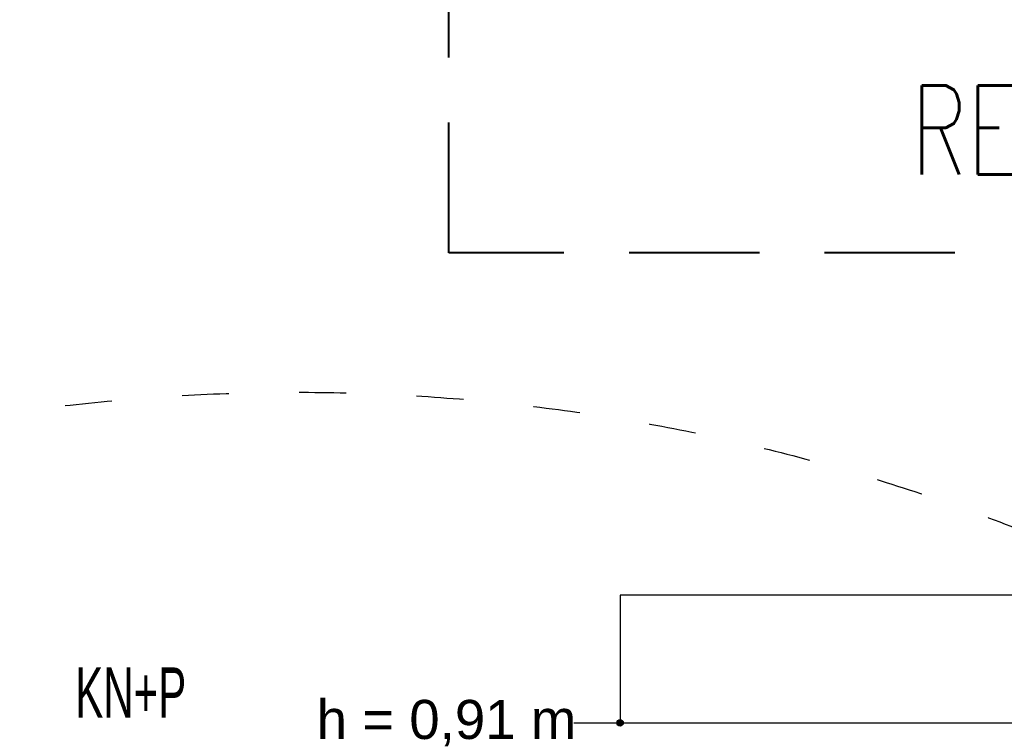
# Model space of a CAD drawing. Header units: millimetres. Extents: x -165365 to -33565, y 7406 to 103342.
# Tile 131 of 256: x -103572 to -99794, y 34442 to 37167. Entities that reach past the tile are written whole.
import ezdxf

# ---------------------------------------------------------------- set-up
doc = ezdxf.new("R2010")
doc.units = ezdxf.units.MM
doc.header["$MEASUREMENT"] = 0
for name, pattern in [('ACAD_ISO03W100', [150, 60, -90]), ('DASHED2', [0.375, 0.25, -0.125]), ('Wipeout_Contour', [1000, 0, -1000])]:
    doc.linetypes.add(name, pattern=pattern)
doc.layers.add('2DE_PRO_CblfEZ', color=80, linetype='Continuous', lineweight=15)
for name, color, linetype in [('___INST__AR_podstawy', 3, 'Continuous'), ('ELEK CIENKIE', 80, 'Continuous'), ('Linia', 252, 'Continuous'), ('Słup', 252, 'Continuous'), ('Tekst', 252, 'Continuous')]:
    doc.layers.add(name, color=color, linetype=linetype)
doc.styles.add('Arial', font='arial.ttf')
doc.styles.add('Times new roman', font='arial.ttf')

# ---------------------------------------------------------------- blocks, each defined once
blk = doc.blocks.new('A$C67C5DD4D')
at = {"layer": 'Tekst', "insert": (52472.8, 16808.3), "char_height": 150, "attachment_point": 2, "style": 'Times new roman'}
blk.add_mtext('\\A1;{\\fArial|b0|i0|c0|p38;h = 0,91 m}', dxfattribs=at)
at = {"color": 254, "linetype": 'Wipeout_Contour', "lineweight": 0, "ltscale": 417137.581815}
blk.add_wipeout([(53138.5, 17210), (53138.5, 16720), (57078.5, 16720), (57078.5, 17210)], dxfattribs=at).dxf.layer = 'Słup'
at = {"layer": 'Linia', "linetype": 'Continuous'}
blk.add_hatch(color=256, dxfattribs=at).paths.add_polyline_path([(53151, 16720), (53150.1, 16724.8), (53147.4, 16728.8), (53143.3, 16731.5), (53138.5, 16732.5), (53133.8, 16731.5), (53129.7, 16728.8), (53127, 16724.8), (53126, 16720), (53127, 16715.2), (53129.7, 16711.2), (53133.8, 16708.5), (53138.5, 16707.5), (53143.3, 16708.5), (53147.4, 16711.2), (53150.1, 16715.2)])
at = {"layer": 'Linia'}
blk.add_line((52961.7, 16720), (53126, 16720), dxfattribs=at)
blk.add_circle((53138.5, 16720), 12.5, dxfattribs=at)
at = {"layer": 'Słup'}
for p, q in [((53138.5, 17210), (53138.5, 16720)), ((57078.5, 17210), (53138.5, 17210)), ((53138.5, 16720), (57078.5, 16720))]:
    blk.add_line(p, q, dxfattribs=at)

msp = doc.modelspace()

# ---------------------------------------------------------------- block references
msp.add_blockref('A$C67C5DD4D', (-154407.14734, 17746.99902))

# ---------------------------------------------------------------- next in the draw order: linework, layer by layer
at = {"layer": '___INST__AR_podstawy', "color": 10, "linetype": 'DASHED2', "lineweight": 40, "ltscale": 2000}
msp.add_lwpolyline([(-111010, 36271.93996), (-108753.94409, 36271.93996), (-108753.94409, 26371.93996), (-94733.94409, 26371.93996), (-94733.94409, 36271.93996), (-101924.79535, 36271.93996), (-101924.79535, 43385.96436), (-111010, 43385.96436), (-111010, 36271.93996), (-110728.63052, 36271.93996)], dxfattribs=at)
at = {"layer": 'ELEK CIENKIE', "color": 232, "linetype": 'ACAD_ISO03W100', "ltscale": 3}
msp.add_circle((-102512.5, 28196.39876), 7540, dxfattribs=at)

# ---------------------------------------------------------------- next in the draw order: texts
at = {"layer": '2DE_PRO_CblfEZ', "style": 'Arial', "width": 0.6}
msp.add_text('KN+P', height=192.456, dxfattribs=at).set_placement((-103358.51097, 34487.6064))
at = {"layer": '___INST__AR_podstawy', "color": 10, "linetype": 'DASHED2', "lineweight": 40, "ltscale": 2000, "insert": (-100151.48117, 36914.40633), "char_height": 341.25, "width": 8236.1741945, "attachment_point": 1}
msp.add_mtext('\\Fromans|c238;\\W0.7;REALIZACJA II ETAP  ', dxfattribs=at)

doc.saveas('drawing.dxf')
